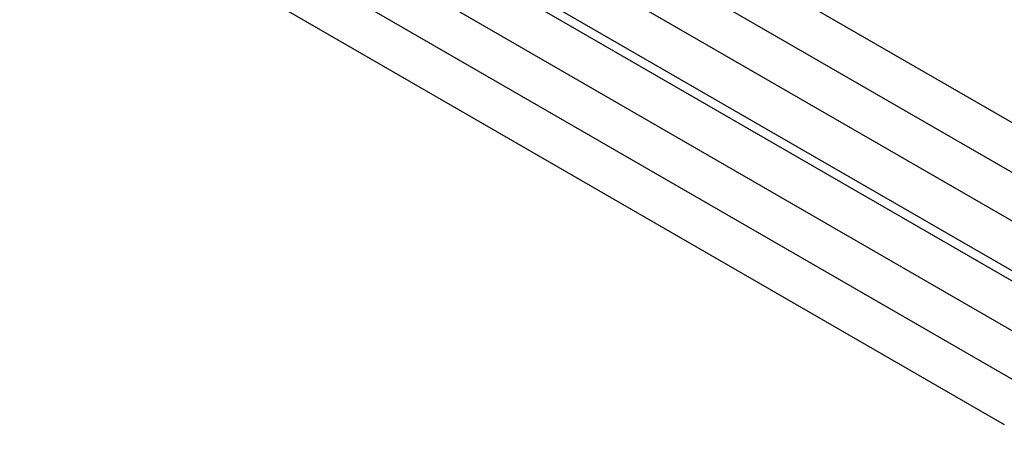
# Paper-space layout 'Sheet1' of a CAD drawing. Header units: millimetres. Extents: x 0 to 23548, y 0 to 16632.
# Tile 35 of 143: x 1942 to 2342, y 5937 to 6109. Entities that reach past the tile are written whole.
import ezdxf

# ---------------------------------------------------------------- set-up
doc = ezdxf.new("R2010")
doc.units = ezdxf.units.MM
doc.linetypes.add('SLD-Sólida', pattern=[0])

psp = doc.layouts.new('Sheet1')

# ---------------------------------------------------------------- linework, layer by layer
at = {"color": 7, "linetype": 'SLD-Sólida', "lineweight": 25, "ltscale": 28}
for p, q in [((3171.059, 5589.94), (2088.609, 6214.825)), ((2079.86, 6199.67), (3153.558, 5579.837)), ((1976.379, 6195.105), (3126.775, 5530.996)), ((3136.411, 5569.938), (2053.961, 6194.823)), ((2350.838, 5959.138), (1950.48, 6190.259)), ((2045.211, 6179.668), (3126.775, 5555.294)), ((1941.731, 6175.103), (2342.088, 5943.982)), ((3126.775, 5551.202), (2045.738, 6175.272))]:
    psp.add_line(p, q, dxfattribs=at)

doc.saveas('drawing.dxf')
